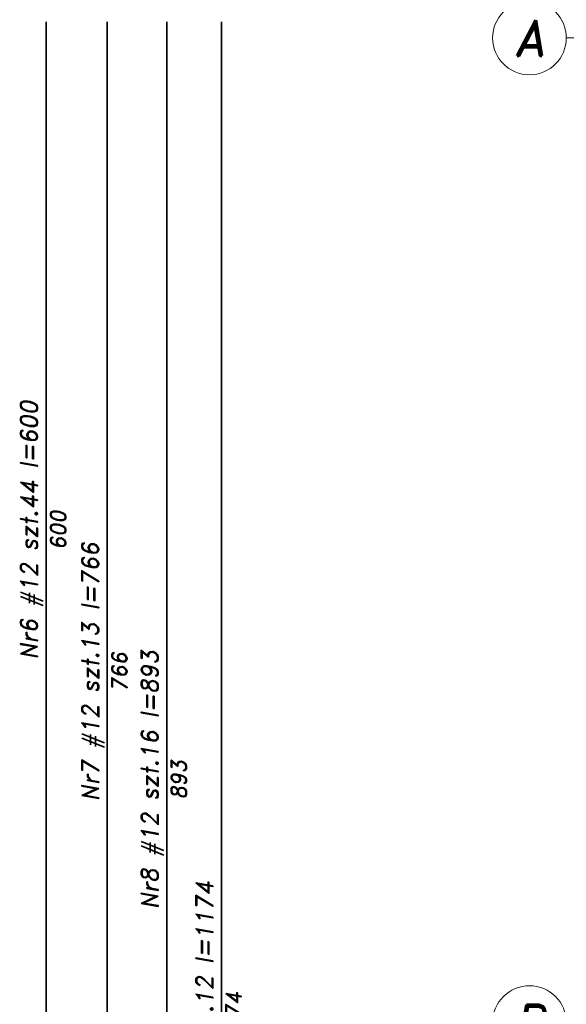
# Model space of a CAD drawing. Header units: millimetres. Extents: x 300938 to 312016, y 11971 to 20881.
# Tile 58 of 239: x 308452 to 308774, y 14710 to 15290. Entities that reach past the tile are written whole.
import ezdxf

# ---------------------------------------------------------------- set-up
doc = ezdxf.new("R2010")
doc.units = ezdxf.units.MM
doc.linetypes.add('ACAD_ISO10W100', pattern=[18, 12, -3, 0, -3])
for name, color, linetype, lineweight in [('opisy', 2, 'Continuous', 18), ('osie', 5, 'ACAD_ISO10W100', 13), ('zbrojenie płyty', 141, 'Continuous', 35)]:
    doc.layers.add(name, color=color, linetype=linetype, lineweight=lineweight)
doc.styles.get("Standard").update_dxf_attribs({"font": 'romand.shx', "oblique": 10})

msp = doc.modelspace()

# ---------------------------------------------------------------- linework, layer by layer
at = {"layer": 'opisy'}
for centre in [(308752.263, 15279.224), (308752.263, 14699.224)]:
    msp.add_circle(centre, 21.7, dxfattribs=at)
at = {"layer": 'osie'}
msp.add_line((308773.963, 15279.224), (310778.683, 15279.224), dxfattribs=at)
at = {"layer": 'zbrojenie płyty'}
for p, q in [((308467.483, 15288.724), (308467.483, 14689.724)), ((308503.558, 15288.724), (308503.558, 14522.724)), ((308538.58, 15288.724), (308538.58, 14395.724)), ((308570.813, 15288.724), (308570.813, 14114.724))]:
    msp.add_line(p, q, dxfattribs=at)

# ---------------------------------------------------------------- texts
at = {"layer": 'opisy', "char_height": 21, "width": 6.92519, "attachment_point": 5}
for s, insert in [('A', (308752.263, 15279.224)), ('B', (308752.263, 14699.224))]:
    msp.add_mtext(s, dxfattribs=dict(at, insert=insert))
at = {"layer": 'opisy', "width": 253.11941, "attachment_point": 5, "rotation": 90}
for s, insert, char_height in [('Nr6 #12 szt.44 l=600', (308459.081, 14989.224), 9.99999), ('600', (308474.595, 14989.224), 9), ('Nr7 #12 szt.13 l=766', (308495.156, 14905.724), 9.99999), ('766', (308510.67, 14905.724), 9), ('Nr8 #12 szt.16 l=893', (308530.178, 14842.224), 9.99999), ('893', (308545.692, 14842.224), 9), ('Nr9 #12 szt.12 l=1174', (308562.411, 14701.724), 9.99999), ('1174', (308577.925, 14701.724), 9)]:
    msp.add_mtext(s, dxfattribs=dict(at, insert=insert, char_height=char_height))

doc.saveas('drawing.dxf')
